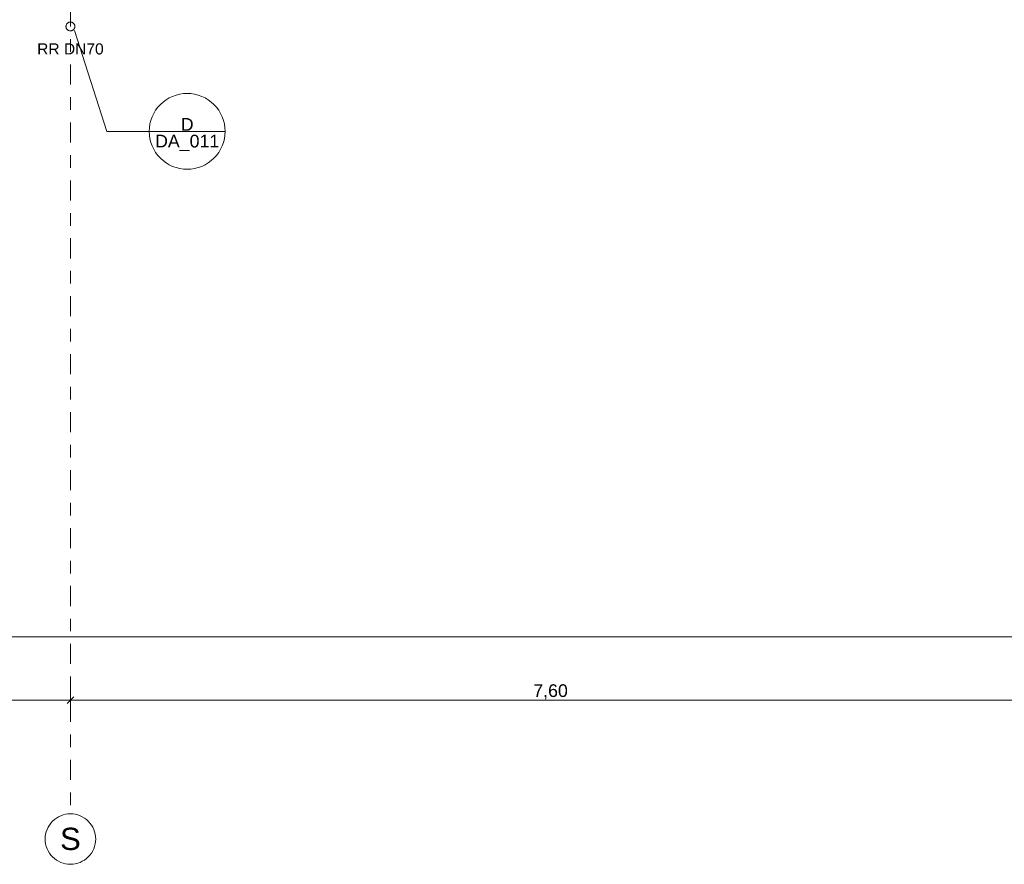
# Model space of a CAD drawing. Header units: metres. Extents: x -180 to 4, y -47 to 4.
# Tile 83 of 256: x -145.42 to -137.63, y -46.57 to -39.89. Entities that reach past the tile are written whole.
import ezdxf

# ---------------------------------------------------------------- set-up
doc = ezdxf.new("R2010")
doc.units = ezdxf.units.M
doc.header["$LTSCALE"] = 0.05
doc.header["$PDMODE"] = 1
doc.header["$PDSIZE"] = -2
doc.linetypes.add('Linienart-53', pattern=[5.291531, 3.175, -1.058062, 0.352704, -0.705764])
doc.layers.get('0').update_dxf_attribs({"lineweight": 25})
for name, color, linetype, lineweight in [('40 -41 Abwasser_Wasser_Gas- 2 Wasser-1', 7, 'Continuous', 15), ('60- 61 allgemeine Ausstattung- 4 Terrassen', 7, 'Continuous', 9), ('70 -71 Achsen- 1 Gebäudeachsen', 7, 'Linienart-53', 18), ('Keine', 7, 'Continuous', 9)]:
    doc.layers.add(name, color=color, linetype=linetype, lineweight=lineweight)
for name, color, linetype, lineweight, true_color in [('70 -72 Beschriftung- 1 Beschriftung allgemein', 7, 'Continuous', 9, 0xff6633), ('70 -72 Beschriftung- 7 Detailverweise', 7, 'Continuous', 9, 0x00dd00), ('70 -76 Bemaßung- 2 Allgemein', 7, 'Continuous', 5, 0x6666cc)]:
    doc.layers.add(name, color=color, linetype=linetype, lineweight=lineweight, true_color=true_color)
doc.styles.add('Arial', font='arial.ttf')
doc.dimstyles.new('k+k_klein', dxfattribs={"dimtxt": 0.075516, "dimasz": 0.05302, "dimexe": 0.05, "dimexo": 0.15, "dimgap": 0.005, "dimtad": 1, "dimdec": 3, "dimtxsty": 'Arial', "dimblk": 'VW_SLASH-2', "dimblk1": 'VW_SLASH-2', "dimblk2": 'VW_SLASH-2', "dimcen": 0, "dimdle": 0.025, "dimadec": 3, "dimazin": 0, "dimtfac": 0.75, "dimtdec": 3, "dimtix": 1, "dimtmove": 0, "dimatfit": 0, "dimldrblk": 'VW_FILLEDARROW', "dimfxl": 0.1, "dimfxlon": 1, "dimfrac": 2, "dimtolj": 1, "dimarcsym": 0})

# ---------------------------------------------------------------- blocks, each defined once
blk = doc.blocks.new('Gruppe-61')
at = {"layer": '70 -72 Beschriftung- 1 Beschriftung allgemein', "insert": (-145.021, -40.0727), "char_height": 0.0881, "attachment_point": 2, "line_spacing_factor": 0.969685, "style": 'Arial'}
blk.add_mtext('RR DN70', dxfattribs=at)
at = {"color": 255}
blk.add_wipeout([(-145.0513, -39.9215), (-145.0494, -39.9186), (-145.0473, -39.916), (-145.0449, -39.9135), (-145.0423, -39.9113), (-145.0395, -39.9093), (-145.0365, -39.9076), (-145.0333, -39.9063), (-145.0301, -39.9052), (-145.0267, -39.9045), (-145.0233, -39.9041), (-145.0199, -39.9041), (-145.0164, -39.9043), (-145.0131, -39.9049), (-145.0097, -39.9059), (-145.0066, -39.9072), (-145.0035, -39.9087), (-145.0006, -39.9106), (-144.9979, -39.9127), (-144.9955, -39.9151), (-144.9932, -39.9177), (-144.9913, -39.9206), (-144.9896, -39.9236), (-144.9882, -39.9267), (-144.9872, -39.93), (-144.9865, -39.9333), (-144.9861, -39.9367), (-144.986, -39.9402), (-144.9863, -39.9436), (-144.9869, -39.947), (-144.9879, -39.9503), (-144.9891, -39.9535), (-144.9907, -39.9565), (-144.9926, -39.9594), (-144.9947, -39.9621), (-144.9971, -39.9646), (-144.9997, -39.9668), (-145.0025, -39.9688), (-145.0055, -39.9704), (-145.0087, -39.9718), (-145.0119, -39.9728), (-145.0153, -39.9736), (-145.0187, -39.974), (-145.0221, -39.974), (-145.0256, -39.9737), (-145.0289, -39.9731), (-145.0323, -39.9722), (-145.0354, -39.9709), (-145.0385, -39.9693), (-145.0414, -39.9675), (-145.0441, -39.9653), (-145.0465, -39.963), (-145.0488, -39.9603), (-145.0507, -39.9575), (-145.0524, -39.9545), (-145.0538, -39.9514), (-145.0548, -39.9481), (-145.0555, -39.9447), (-145.0559, -39.9413), (-145.056, -39.9379), (-145.0557, -39.9345), (-145.0551, -39.9311), (-145.0541, -39.9278), (-145.0529, -39.9246)], dxfattribs=at).dxf.layer = '40 -41 Abwasser_Wasser_Gas- 2 Wasser-1'
at = {"layer": '40 -41 Abwasser_Wasser_Gas- 2 Wasser-1', "flags": 128}
blk.add_lwpolyline([(-145.0513, -39.9215), (-145.0494, -39.9186), (-145.0473, -39.916), (-145.0449, -39.9135), (-145.0423, -39.9113), (-145.0395, -39.9093), (-145.0365, -39.9076), (-145.0333, -39.9063), (-145.0301, -39.9052), (-145.0267, -39.9045), (-145.0233, -39.9041), (-145.0199, -39.9041), (-145.0164, -39.9043), (-145.0131, -39.9049), (-145.0097, -39.9059), (-145.0066, -39.9072), (-145.0035, -39.9087), (-145.0006, -39.9106), (-144.9979, -39.9127), (-144.9955, -39.9151), (-144.9932, -39.9177), (-144.9913, -39.9206), (-144.9896, -39.9236), (-144.9882, -39.9267), (-144.9872, -39.93), (-144.9865, -39.9333), (-144.9861, -39.9367), (-144.986, -39.9402), (-144.9863, -39.9436), (-144.9869, -39.947), (-144.9879, -39.9503), (-144.9891, -39.9535), (-144.9907, -39.9565), (-144.9926, -39.9594), (-144.9947, -39.9621), (-144.9971, -39.9646), (-144.9997, -39.9668), (-145.0025, -39.9688), (-145.0055, -39.9704), (-145.0087, -39.9718), (-145.0119, -39.9728), (-145.0153, -39.9736), (-145.0187, -39.974), (-145.0221, -39.974), (-145.0256, -39.9737), (-145.0289, -39.9731), (-145.0323, -39.9722), (-145.0354, -39.9709), (-145.0385, -39.9693), (-145.0414, -39.9675), (-145.0441, -39.9653), (-145.0465, -39.963), (-145.0488, -39.9603), (-145.0507, -39.9575), (-145.0524, -39.9545), (-145.0538, -39.9514), (-145.0548, -39.9481), (-145.0555, -39.9447), (-145.0559, -39.9413), (-145.056, -39.9379), (-145.0557, -39.9345), (-145.0551, -39.9311), (-145.0541, -39.9278), (-145.0529, -39.9246)], close=True, dxfattribs=at)
blk = doc.blocks.new('Gruppe-66')
at = {"layer": '40 -41 Abwasser_Wasser_Gas- 2 Wasser-1', "color": 7}
blk.add_blockref('Gruppe-61', (0, 0), dxfattribs=at)
blk = doc.blocks.new('Gruppe-67')
at = {"layer": '70 -72 Beschriftung- 1 Beschriftung allgemein', "color": 7}
blk.add_blockref('Gruppe-66', (0, 0), dxfattribs=at)
blk = doc.blocks.new('Gruppe-897')
at = {"layer": '70 -72 Beschriftung- 7 Detailverweise'}
blk.add_line((0.935, 0), (0.335, 0), dxfattribs=at)
at = {"layer": '70 -72 Beschriftung- 7 Detailverweise', "flags": 128}
blk.add_lwpolyline([(0.935, 0), (0.9336, -0.0294), (0.9292, -0.0585), (0.9221, -0.0871), (0.9122, -0.1148), (0.8996, -0.1414), (0.8844, -0.1667), (0.8669, -0.1903), (0.8471, -0.2121), (0.8253, -0.2319), (0.8017, -0.2494), (0.7764, -0.2646), (0.7498, -0.2772), (0.7221, -0.2871), (0.6935, -0.2942), (0.6644, -0.2986), (0.635, -0.3), (0.6056, -0.2986), (0.5765, -0.2942), (0.5479, -0.2871), (0.5202, -0.2772), (0.4936, -0.2646), (0.4683, -0.2494), (0.4447, -0.2319), (0.4229, -0.2121), (0.4031, -0.1903), (0.3856, -0.1667), (0.3704, -0.1414), (0.3578, -0.1148), (0.3479, -0.0871), (0.3408, -0.0585), (0.3364, -0.0294), (0.335, 0), (0.3364, 0.0294), (0.3408, 0.0585), (0.3479, 0.0871), (0.3578, 0.1148), (0.3704, 0.1414), (0.3856, 0.1667), (0.4031, 0.1903), (0.4229, 0.2121), (0.4447, 0.2319), (0.4683, 0.2494), (0.4936, 0.2646), (0.5202, 0.2772), (0.5479, 0.2871), (0.5765, 0.2942), (0.6056, 0.2986), (0.635, 0.3), (0.6644, 0.2986), (0.6935, 0.2942), (0.7221, 0.2871), (0.7498, 0.2772), (0.7764, 0.2646), (0.8017, 0.2494), (0.8253, 0.2319), (0.8471, 0.2121), (0.8669, 0.1903), (0.8844, 0.1667), (0.8996, 0.1414), (0.9122, 0.1148), (0.9221, 0.0871), (0.9292, 0.0585), (0.9336, 0.0294)], close=True, dxfattribs=at)
at = {"layer": '70 -72 Beschriftung- 7 Detailverweise'}
blk.add_point((0.635, 0), dxfattribs=at)
at = {"layer": '70 -72 Beschriftung- 7 Detailverweise', "line_spacing_factor": 0.96878, "style": 'Arial'}
for s, insert, char_height, attachment_point in [('D', (0.635, 0.0046), 0.1007, 8), ('DA_011', (0.635, -0.0267), 0.10069, 2)]:
    blk.add_mtext(s, dxfattribs=dict(at, insert=insert, char_height=char_height, attachment_point=attachment_point))
blk = doc.blocks.new('Referenzmarkierung-97')
at = {"layer": '70 -72 Beschriftung- 7 Detailverweise', "transparency": 33554687}
for q in [(-0.2566, 0.7972), (0.635, 0)]:
    blk.add_line((0, 0), q, dxfattribs=at)
at = {"layer": '70 -72 Beschriftung- 7 Detailverweise', "color": 7, "transparency": 33554687}
blk.add_blockref('Gruppe-897', (0, 0), dxfattribs=at)
blk = doc.blocks.new('Gruppe-1384')
at = {"layer": '70 -72 Beschriftung- 7 Detailverweise', "transparency": 33554687}
for q in [(-144.98854462, -39.9723514), (-144.09691594, -40.76956659)]:
    blk.add_line((-144.73191594, -40.76956659), q, dxfattribs=at)
at = {"layer": '70 -72 Beschriftung- 7 Detailverweise'}
blk.add_line((-143.79691594, -40.76956659), (-144.39691594, -40.76956659), dxfattribs=at)
at = {"layer": '70 -72 Beschriftung- 7 Detailverweise', "flags": 128}
blk.add_lwpolyline([(-143.79691594, -40.76956659), (-143.79836052, -40.79897173), (-143.80268035, -40.82809368), (-143.80983384, -40.85665199), (-143.81975208, -40.88437162), (-143.83233956, -40.91098561), (-143.84747506, -40.93623766), (-143.8650128, -40.95988457), (-143.8847839, -40.98169862), (-143.90659795, -41.00146972), (-143.93024487, -41.01900747), (-143.95549692, -41.03414297), (-143.98211091, -41.04673045), (-144.00983054, -41.05664869), (-144.03838884, -41.06380217), (-144.0675108, -41.06812201), (-144.09691594, -41.06956659), (-144.12632108, -41.06812201), (-144.15544304, -41.06380217), (-144.18400134, -41.05664869), (-144.21172097, -41.04673045), (-144.23833496, -41.03414297), (-144.26358701, -41.01900747), (-144.28723392, -41.00146972), (-144.30904797, -40.98169862), (-144.32881908, -40.95988457), (-144.34635682, -40.93623766), (-144.36149232, -40.91098561), (-144.3740798, -40.88437162), (-144.38399804, -40.85665199), (-144.39115152, -40.82809368), (-144.39547136, -40.79897173), (-144.39691594, -40.76956659), (-144.39547136, -40.74016145), (-144.39115152, -40.71103949), (-144.38399804, -40.68248118), (-144.3740798, -40.65476156), (-144.36149232, -40.62814757), (-144.34635682, -40.60289552), (-144.32881908, -40.5792486), (-144.30904797, -40.55743455), (-144.28723392, -40.53766345), (-144.26358701, -40.5201257), (-144.23833496, -40.50499021), (-144.21172097, -40.49240273), (-144.18400134, -40.48248449), (-144.15544304, -40.475331), (-144.12632108, -40.47101117), (-144.09691594, -40.46956659), (-144.0675108, -40.47101117), (-144.03838884, -40.475331), (-144.00983054, -40.48248449), (-143.98211091, -40.49240273), (-143.95549692, -40.50499021), (-143.93024487, -40.5201257), (-143.90659795, -40.53766345), (-143.8847839, -40.55743455), (-143.8650128, -40.5792486), (-143.84747506, -40.60289552), (-143.83233956, -40.62814757), (-143.81975208, -40.65476156), (-143.80983384, -40.68248118), (-143.80268035, -40.71103949), (-143.79836052, -40.74016145)], close=True, dxfattribs=at)
at = {"layer": '70 -72 Beschriftung- 7 Detailverweise'}
blk.add_point((-144.09691594, -40.76956659), dxfattribs=at)
blk.add_blockref('Referenzmarkierung-97', (-144.73191594, -40.76956659), dxfattribs=at)
at = {"layer": '70 -72 Beschriftung- 7 Detailverweise', "line_spacing_factor": 0.96878, "style": 'Arial'}
for s, insert, char_height, attachment_point in [('D', (-144.09691594, -40.76498048), 0.10068866, 8), ('DA_011', (-144.09691594, -40.79623071), 0.100688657, 2)]:
    blk.add_mtext(s, dxfattribs=dict(at, insert=insert, char_height=char_height, attachment_point=attachment_point))
blk = doc.blocks.new('_Dach_2D (2D)')
at = {"layer": '70 -72 Beschriftung- 1 Beschriftung allgemein', "color": 7}
blk.add_blockref('Gruppe-67', (0, 0), dxfattribs=at)
at = {"layer": '60- 61 allgemeine Ausstattung- 4 Terrassen', "color": 7}
blk.add_blockref('Gruppe-1384', (0, 0), dxfattribs=at)
blk = doc.blocks.new('VW_SLASH-2')
at = {"color": 0, "linetype": 'ByBlock', "lineweight": -2, "transparency": 16777216}
blk.add_line((0.47, 0), (-1, 0), dxfattribs=at)
at = {"color": 0, "lineweight": 5, "transparency": 16777216, "flags": 128}
blk.add_lwpolyline([(0.5, 0.5), (-0.5, -0.5)], dxfattribs=at)
blk = doc.blocks.new('*D2211')
at = {"layer": '70 -76 Bemaßung- 2 Allgemein', "color": 0, "lineweight": -2}
for p, q in [((-152.621, -45.172), (-152.621, -45.322)), ((-145.021, -45.172), (-145.021, -45.322)), ((-145.074, -45.272), (-152.568, -45.272))]:
    blk.add_line(p, q, dxfattribs=at)
at = {"layer": 'Defpoints', "color": 0}
for p in [(-152.621, -42.294), (-145.021, -42.294), (-152.621, -45.272)]:
    blk.add_point(p, dxfattribs=at)
at = {"layer": '70 -76 Bemaßung- 2 Allgemein', "color": 0, "lineweight": -2, "xscale": 0.05302001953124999, "yscale": 0.05302001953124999, "zscale": 0.05302001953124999, "rotation": 180}
blk.add_blockref('VW_SLASH-2', (-152.621, -45.272), dxfattribs=at)
at = {"layer": '70 -76 Bemaßung- 2 Allgemein', "color": 0, "lineweight": -2, "xscale": 0.05302001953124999, "yscale": 0.05302001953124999, "zscale": 0.05302001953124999}
blk.add_blockref('VW_SLASH-2', (-145.021, -45.272), dxfattribs=at)
at = {"layer": '70 -76 Bemaßung- 2 Allgemein', "color": 0, "insert": (-148.821, -45.2066), "char_height": 0.10069, "attachment_point": 5, "style": 'Arial'}
blk.add_mtext('\\A1;7,60', dxfattribs=at)
blk = doc.blocks.new('VW_FILLEDARROW')
at = {"linetype": 'Continuous', "lineweight": 0, "transparency": 16777216}
blk.add_hatch(color=0, dxfattribs=at).paths.add_polyline_path([(-2.83, 0.76), (0, 0), (-2.83, -0.76)])
at = {"color": 0, "lineweight": 5, "transparency": 16777216, "flags": 128}
blk.add_lwpolyline([(-2.83, 0.76), (0, 0), (-2.83, -0.76)], close=True, dxfattribs=at)
blk = doc.blocks.new('*D2212')
at = {"layer": '70 -76 Bemaßung- 2 Allgemein', "color": 0, "lineweight": -2}
for p, q in [((-145.021, -45.172), (-145.021, -45.322)), ((-137.421, -45.172), (-137.421, -45.322)), ((-137.474, -45.272), (-144.968, -45.272))]:
    blk.add_line(p, q, dxfattribs=at)
at = {"layer": 'Defpoints', "color": 0}
for p in [(-145.021, -42.294), (-137.421, -42.294), (-145.021, -45.272)]:
    blk.add_point(p, dxfattribs=at)
at = {"layer": '70 -76 Bemaßung- 2 Allgemein', "color": 0, "lineweight": -2, "xscale": 0.05302001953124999, "yscale": 0.05302001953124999, "zscale": 0.05302001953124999, "rotation": 180}
blk.add_blockref('VW_SLASH-2', (-145.021, -45.272), dxfattribs=at)
at = {"layer": '70 -76 Bemaßung- 2 Allgemein', "color": 0, "lineweight": -2, "xscale": 0.05302001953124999, "yscale": 0.05302001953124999, "zscale": 0.05302001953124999}
blk.add_blockref('VW_SLASH-2', (-137.421, -45.272), dxfattribs=at)
at = {"layer": '70 -76 Bemaßung- 2 Allgemein', "color": 0, "insert": (-141.221, -45.2066), "char_height": 0.10069, "attachment_point": 5, "style": 'Arial'}
blk.add_mtext('\\A1;7,60', dxfattribs=at)
blk = doc.blocks.new('*D2263')
at = {"layer": '70 -76 Bemaßung- 2 Allgemein', "color": 0, "lineweight": -2}
for p, q in [((-159.624, -44.672), (-159.624, -44.822)), ((-100.018, -44.672), (-100.018, -44.822)), ((-100.071, -44.772), (-159.571, -44.772))]:
    blk.add_line(p, q, dxfattribs=at)
at = {"layer": 'Defpoints', "color": 0}
for p in [(-159.624, -11.657), (-100.018, -31.157), (-159.624, -44.772)]:
    blk.add_point(p, dxfattribs=at)
at = {"layer": '70 -76 Bemaßung- 2 Allgemein', "color": 0, "lineweight": -2, "xscale": 0.05302001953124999, "yscale": 0.05302001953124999, "zscale": 0.05302001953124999, "rotation": 180}
blk.add_blockref('VW_SLASH-2', (-159.624, -44.772), dxfattribs=at)
at = {"layer": '70 -76 Bemaßung- 2 Allgemein', "color": 0, "lineweight": -2, "xscale": 0.05302001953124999, "yscale": 0.05302001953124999, "zscale": 0.05302001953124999}
blk.add_blockref('VW_SLASH-2', (-100.018, -44.772), dxfattribs=at)
at = {"layer": '70 -76 Bemaßung- 2 Allgemein', "color": 0, "insert": (-129.821, -44.6889), "char_height": 0.100689, "attachment_point": 5, "style": 'Arial'}
blk.add_mtext('\\A1;59,60\\S6^ ;', dxfattribs=at)
blk = doc.blocks.new('_Achsen (3D)')
at = {"layer": '70 -71 Achsen- 1 Gebäudeachsen', "transparency": 33554687}
blk.add_line((-145.021, 3.8), (-145.021, -46.172), dxfattribs=at)
at = {"color": 255, "transparency": 33554687}
blk.add_wipeout([(-145.021, -46.172), (-145.0014, -46.173), (-144.982, -46.1759), (-144.9629, -46.1807), (-144.9445, -46.1873), (-144.9267, -46.1957), (-144.9099, -46.2057), (-144.8941, -46.2174), (-144.8796, -46.2306), (-144.8664, -46.2452), (-144.8547, -46.2609), (-144.8446, -46.2778), (-144.8362, -46.2955), (-144.8296, -46.314), (-144.8248, -46.333), (-144.822, -46.3524), (-144.821, -46.372), (-144.822, -46.3916), (-144.8248, -46.4111), (-144.8296, -46.4301), (-144.8362, -46.4486), (-144.8446, -46.4663), (-144.8547, -46.4832), (-144.8664, -46.4989), (-144.8796, -46.5135), (-144.8941, -46.5266), (-144.9099, -46.5383), (-144.9267, -46.5484), (-144.9445, -46.5568), (-144.9629, -46.5634), (-144.982, -46.5682), (-145.0014, -46.5711), (-145.021, -46.572), (-145.0406, -46.5711), (-145.06, -46.5682), (-145.0791, -46.5634), (-145.0975, -46.5568), (-145.1153, -46.5484), (-145.1321, -46.5383), (-145.1479, -46.5266), (-145.1624, -46.5135), (-145.1756, -46.4989), (-145.1873, -46.4832), (-145.1974, -46.4663), (-145.2058, -46.4486), (-145.2124, -46.4301), (-145.2172, -46.4111), (-145.22, -46.3916), (-145.221, -46.372), (-145.22, -46.3524), (-145.2172, -46.333), (-145.2124, -46.314), (-145.2058, -46.2955), (-145.1974, -46.2778), (-145.1873, -46.2609), (-145.1756, -46.2452), (-145.1624, -46.2306), (-145.1479, -46.2174), (-145.1321, -46.2057), (-145.1153, -46.1957), (-145.0975, -46.1873), (-145.0791, -46.1807), (-145.06, -46.1759), (-145.0406, -46.173)], dxfattribs=at).dxf.layer = 'Keine'
at = {"layer": 'Keine', "transparency": 33554687, "flags": 128}
blk.add_lwpolyline([(-145.021, -46.172), (-145.0014, -46.173), (-144.982, -46.1759), (-144.9629, -46.1807), (-144.9445, -46.1873), (-144.9267, -46.1957), (-144.9099, -46.2057), (-144.8941, -46.2174), (-144.8796, -46.2306), (-144.8664, -46.2452), (-144.8547, -46.2609), (-144.8446, -46.2778), (-144.8362, -46.2955), (-144.8296, -46.314), (-144.8248, -46.333), (-144.822, -46.3524), (-144.821, -46.372), (-144.822, -46.3916), (-144.8248, -46.4111), (-144.8296, -46.4301), (-144.8362, -46.4486), (-144.8446, -46.4663), (-144.8547, -46.4832), (-144.8664, -46.4989), (-144.8796, -46.5135), (-144.8941, -46.5266), (-144.9099, -46.5383), (-144.9267, -46.5484), (-144.9445, -46.5568), (-144.9629, -46.5634), (-144.982, -46.5682), (-145.0014, -46.5711), (-145.021, -46.572), (-145.0406, -46.5711), (-145.06, -46.5682), (-145.0791, -46.5634), (-145.0975, -46.5568), (-145.1153, -46.5484), (-145.1321, -46.5383), (-145.1479, -46.5266), (-145.1624, -46.5135), (-145.1756, -46.4989), (-145.1873, -46.4832), (-145.1974, -46.4663), (-145.2058, -46.4486), (-145.2124, -46.4301), (-145.2172, -46.4111), (-145.22, -46.3916), (-145.221, -46.372), (-145.22, -46.3524), (-145.2172, -46.333), (-145.2124, -46.314), (-145.2058, -46.2955), (-145.1974, -46.2778), (-145.1873, -46.2609), (-145.1756, -46.2452), (-145.1624, -46.2306), (-145.1479, -46.2174), (-145.1321, -46.2057), (-145.1153, -46.1957), (-145.0975, -46.1873), (-145.0791, -46.1807), (-145.06, -46.1759), (-145.0406, -46.173)], close=True, dxfattribs=at)
at = {"layer": 'Keine', "transparency": 33554687, "insert": (-145.021, -46.372), "char_height": 0.1762, "attachment_point": 5, "line_spacing_factor": 0.970891, "style": 'Arial'}
blk.add_mtext('S', dxfattribs=at)
blk = doc.blocks.new('Gruppe-1910')
at = {"layer": '70 -76 Bemaßung- 2 Allgemein'}
for p1, p2, picture, middle in [((-145.02099996, -42.29404198), (-152.62099996, -42.29404198), '*D2211', (-148.82099996, -45.20657844)), ((-137.42099996, -42.29404198), (-145.02099996, -42.29404198), '*D2212', (-141.22099996, -45.20657844))]:
    dim = blk.add_aligned_dim(p1=p1, p2=p2, distance=2.978, text='7,60', dimstyle='k+k_klein', override={"dimtxt": 0.100689, "dimgap": 0.005, "dimdec": 8, "dimpost": '<>', "dimtxsty": 'Arial', "dimtmove": 2}, dxfattribs=at)
    dim.commit()
    dim.dimension.update_dxf_attribs({"geometry": picture, "text_midpoint": middle})
blk = doc.blocks.new('Gruppe-1914')
at = {"layer": '70 -76 Bemaßung- 2 Allgemein'}
dim = blk.add_linear_dim(base=(-159.62399996, -44.77204198), p1=(-100.01799996, -31.15704198), p2=(-159.62399996, -11.65704198), text='59,60\\S6^ ;', dimstyle='k+k_klein', override={"dimtxt": 0.100689, "dimgap": 0.005, "dimdec": 8, "dimpost": '<>', "dimtxsty": 'Arial', "dimtmove": 2}, dxfattribs=at)
dim.commit()
dim.dimension.update_dxf_attribs({"geometry": '*D2263', "text_midpoint": (-129.82099996, -44.68894115)})
blk = doc.blocks.new('_Dach_2D Bemaßung_ Beschriftung (2D)')
at = {"layer": '70 -76 Bemaßung- 2 Allgemein'}
for name in ['Gruppe-1914', 'Gruppe-1910']:
    blk.add_blockref(name, (0, 0), dxfattribs=at)

msp = doc.modelspace()

# ---------------------------------------------------------------- block references
at = {"layer": 'Keine', "color": 1}
msp.add_blockref('_Dach_2D (2D)', (0, 0), dxfattribs=at)

# ---------------------------------------------------------------- next in the draw order: block references
msp.add_blockref('_Dach_2D Bemaßung_ Beschriftung (2D)', (0, 0), dxfattribs=at)

# ---------------------------------------------------------------- next in the draw order: block references
msp.add_blockref('_Achsen (3D)', (0, 0), dxfattribs=at)

doc.saveas('drawing.dxf')
